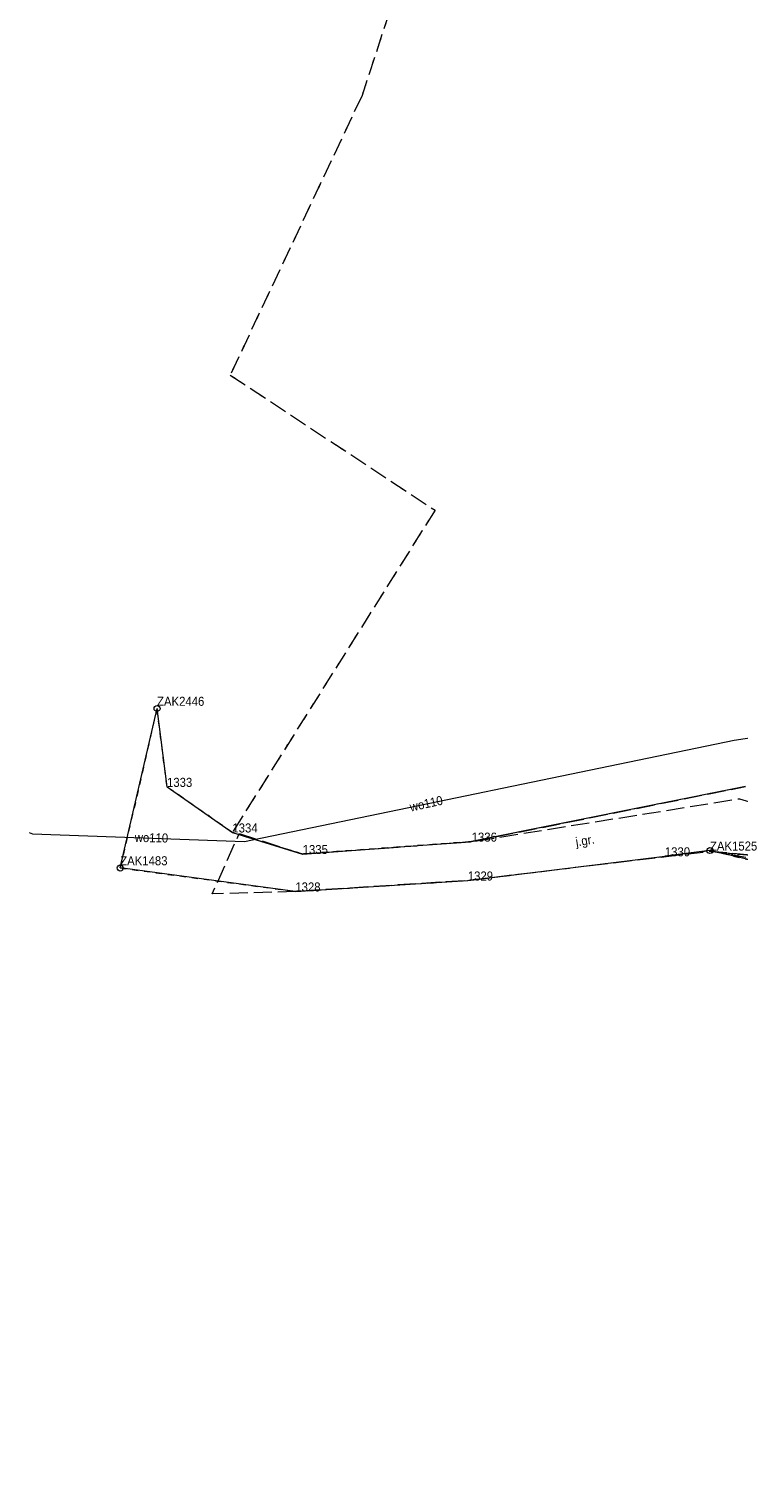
# Model space of a CAD drawing. Header units: metres. Extents: x 6551181 to 6555585, y 5935140 to 5937297.
# Tile 55 of 97: x 6551181 to 6551240, y 5936175 to 5936296. Entities that reach past the tile are written whole.
import ezdxf
from ezdxf.enums import TextEntityAlignment as Align

# ---------------------------------------------------------------- set-up
doc = ezdxf.new("R2010")
doc.units = ezdxf.units.M
for name, pattern in [('1.5_0.5', [2, 1.5, -0.5]), ('218-500', [1, 0.5, -0.5]), ('219-500', [0]), ('mz1.25_0.5', [1.75, 1.25, -0.5])]:
    doc.linetypes.add(name, pattern=pattern)
for name, color, linetype in [('000 Inne (niezydentyfikowane)', 7, 'Continuous'), ('202-Punkt graniczny stabilizowany trwale', 7, 'Continuous'), ('202-Punkt graniczny stabilizowany trwale-Atr103', 7, 'Continuous'), ('203-Punkt załamania granicy działki nie stabilizowany', 7, 'Continuous'), ('203-Punkt załamania granicy działki nie stabilizowany-Atr104', 7, 'Continuous'), ('217-Granica konturu klasyfikcyjnego', 7, 'Continuous'), ('218-Granica użytku', 7, 'Continuous'), ('219-Linia granicy', 7, 'Continuous'), ('jezdnia (powierzchnia)', 7, 'Continuous'), ('jezdnia (powierzchnia)-Atr17', 7, 'Continuous'), ('przewód wodociągowy (linia)', 7, 'Continuous'), ('przewód wodociągowy (linia)-Atr1', 7, 'Continuous'), ('skarpa nieumocniona (powierzchnia)', 7, 'Continuous')]:
    doc.layers.add(name, color=color, linetype=linetype)
doc.styles.get("Standard").update_dxf_attribs({"font": 'arial.ttf'})

# ---------------------------------------------------------------- blocks, each defined once
blk = doc.blocks.new('202')
at = {"color": 0, "linetype": 'Continuous', "lineweight": -2}
blk.add_circle((0, 0), 2.5, dxfattribs=at)
blk = doc.blocks.new('203')
at = {"linetype": 'Continuous', "lineweight": 0}
h = blk.add_hatch(color=0, dxfattribs=at)
edge = h.paths.add_edge_path()
edge.add_arc((0, 0), 0.045, 0, 360)

msp = doc.modelspace()

# ---------------------------------------------------------------- linework, layer by layer
at = {"layer": '000 Inne (niezydentyfikowane)', "color": 7, "linetype": 'Continuous', "lineweight": 25, "flags": 128}
for points in [[(6551238.09, 5936227.57), (6551238.09, 5936227.59)], [(6551238.33, 5936227.53), (6551238.34, 5936227.55)], [(6551238.58, 5936227.48), (6551238.59, 5936227.54)], [(6551238.83, 5936227.44), (6551238.84, 5936227.48)], [(6551239.08, 5936227.4), (6551239.1, 5936227.49)], [(6551239.33, 5936227.35), (6551239.34, 5936227.41)], [(6551239.58, 5936227.31), (6551239.61, 5936227.44)], [(6551240.08, 5936227.22), (6551240.11, 5936227.39)], [(6551239.83, 5936227.27), (6551239.85, 5936227.34)]]:
    msp.add_lwpolyline(points, dxfattribs=at)
at = {"layer": '217-Granica konturu klasyfikcyjnego', "color": 3, "linetype": '1.5_0.5', "lineweight": 18, "flags": 128}
for points in [[(6551222.99, 5936333.47), (6551208.85, 5936290.41)], [(6551208.85, 5936290.41), (6551197.9, 5936267.19)], [(6551197.9, 5936267.19), (6551201.24, 5936264.98)], [(6551201.24, 5936264.98), (6551214.92, 5936255.95)], [(6551214.92, 5936255.95), (6551198.08, 5936229.18)], [(6551217.96, 5936228.42), (6551240.71, 5936233)], [(6551198.08, 5936229.18), (6551203.92, 5936227.39)], [(6551203.92, 5936227.39), (6551217.96, 5936228.42)]]:
    msp.add_lwpolyline(points, dxfattribs=at)
at = {"layer": '218-Granica użytku', "color": 3, "linetype": '218-500', "lineweight": 18, "flags": 128}
for points in [[(6551222.99, 5936333.47), (6551208.85, 5936290.41)], [(6551208.85, 5936290.41), (6551197.9, 5936267.19)], [(6551197.9, 5936267.19), (6551201.24, 5936264.98)], [(6551201.24, 5936264.98), (6551214.92, 5936255.95)], [(6551214.92, 5936255.95), (6551198.08, 5936229.18)], [(6551191.82, 5936239.48), (6551188.76, 5936226.23)], [(6551192.65, 5936232.97), (6551191.82, 5936239.48)], [(6551198.08, 5936229.18), (6551192.65, 5936232.97)], [(6551240.71, 5936233), (6551217.96, 5936228.42)], [(6551203.92, 5936227.39), (6551198.08, 5936229.18)], [(6551217.96, 5936228.42), (6551203.92, 5936227.39)], [(6551234.01, 5936227.2), (6551237.76, 5936227.68)], [(6551237.76, 5936227.68), (6551256.31, 5936223.34)], [(6551188.76, 5936226.23), (6551203.31, 5936224.28)], [(6551217.64, 5936225.19), (6551234.01, 5936227.2)], [(6551203.31, 5936224.28), (6551217.64, 5936225.19)]]:
    msp.add_lwpolyline(points, dxfattribs=at)
at = {"layer": '219-Linia granicy', "color": 7, "linetype": '219-500', "lineweight": 18, "flags": 128}
for points in [[(6551188.76, 5936226.23), (6551191.82, 5936239.48)], [(6551192.65, 5936232.97), (6551191.82, 5936239.48)], [(6551192.65, 5936232.97), (6551198.08, 5936229.18)], [(6551240.71, 5936233), (6551217.96, 5936228.42)], [(6551198.08, 5936229.18), (6551203.92, 5936227.39)], [(6551203.92, 5936227.39), (6551217.96, 5936228.42)], [(6551237.76, 5936227.68), (6551234.01, 5936227.2)], [(6551256.31, 5936223.34), (6551237.76, 5936227.68)], [(6551203.31, 5936224.28), (6551188.76, 5936226.23)], [(6551217.64, 5936225.19), (6551234.01, 5936227.2)], [(6551203.31, 5936224.28), (6551217.64, 5936225.19)]]:
    msp.add_lwpolyline(points, dxfattribs=at)
at = {"layer": 'jezdnia (powierzchnia)', "color": 7, "linetype": '1.5_0.5', "lineweight": 18, "flags": 128}
msp.add_lwpolyline([(6551198.65, 5936229.09), (6551203.92, 5936227.39), (6551217.96, 5936228.42), (6551240.22, 5936231.99), (6551253.93, 5936227.8), (6551261.7, 5936225.21), (6551274.96, 5936219.99), (6551288.97, 5936212.01), (6551307.03, 5936199.88), (6551307.54, 5936198.81), (6551305.83, 5936196.21), (6551293.44, 5936205.9), (6551273.86, 5936217.85), (6551253.06, 5936225.59), (6551246.7, 5936226.75), (6551237.86, 5936227.61), (6551217.64, 5936225.19), (6551203.31, 5936224.28), (6551196.41, 5936224.07)], close=True, dxfattribs=at)
at = {"layer": 'przewód wodociągowy (linia)', "color": 5, "linetype": 'Continuous', "lineweight": 18, "flags": 128}
msp.add_lwpolyline([(6551181.19, 5936229.17), (6551181.47, 5936229.08), (6551199.09, 5936228.44), (6551239.76, 5936236.85), (6551244.53, 5936237.58), (6551246.22, 5936238.78), (6551250.11, 5936243.53), (6551268.67, 5936232.53), (6551275.2, 5936228.48), (6551286.63, 5936223.46), (6551308.58, 5936211.42), (6551308.81, 5936211.36)], dxfattribs=at)
at = {"layer": 'skarpa nieumocniona (powierzchnia)', "color": 7, "linetype": 'mz1.25_0.5', "lineweight": 18, "flags": 128}
msp.add_lwpolyline([(6551247.77, 5936194.98), (6551246.69, 5936197.21), (6551257.04, 5936192.53), (6551279.21, 5936187.91), (6551290.18, 5936184.23), (6551308.51, 5936177.45), (6551308.16, 5936185.7), (6551303.91, 5936194.03), (6551289.52, 5936205.45), (6551273.45, 5936215.28), (6551267.21, 5936218.48), (6551252.86, 5936224.99), (6551237.86, 5936227.61), (6551246.7, 5936226.75), (6551253.06, 5936225.59), (6551273.86, 5936217.85), (6551293.44, 5936205.9), (6551305.83, 5936196.21), (6551311.23, 5936189.23), (6551309.34, 5936175.14), (6551289.36, 5936181.18), (6551278.37, 5936185.93), (6551256.55, 5936191.47)], close=True, dxfattribs=at)
msp.add_lwpolyline([(6551247.77, 5936194.98), (6551246.69, 5936197.21), (6551257.04, 5936192.53), (6551279.21, 5936187.91), (6551290.18, 5936184.23), (6551308.51, 5936177.45), (6551308.16, 5936185.7), (6551303.91, 5936194.03), (6551289.52, 5936205.45), (6551273.45, 5936215.28), (6551267.21, 5936218.48), (6551252.86, 5936224.99), (6551237.86, 5936227.61), (6551246.7, 5936226.75), (6551253.06, 5936225.59), (6551273.86, 5936217.85), (6551293.44, 5936205.9), (6551305.83, 5936196.21), (6551311.23, 5936189.23), (6551309.34, 5936175.14), (6551289.36, 5936181.18), (6551278.37, 5936185.93), (6551256.55, 5936191.47)], close=True, dxfattribs=at)

# ---------------------------------------------------------------- block references
at = {"layer": '202-Punkt graniczny stabilizowany trwale', "color": 7, "linetype": 'Continuous', "lineweight": 18, "xscale": 0.1, "yscale": 0.1}
for p in [(6551191.82, 5936239.48), (6551237.76, 5936227.68), (6551188.76, 5936226.23)]:
    msp.add_blockref('202', p, dxfattribs=at)
at = {"layer": '203-Punkt załamania granicy działki nie stabilizowany', "color": 7, "linetype": 'Continuous', "lineweight": 18}
for p in [(6551192.65, 5936232.97), (6551198.08, 5936229.18), (6551203.92, 5936227.39), (6551217.96, 5936228.42), (6551234.01, 5936227.2), (6551217.64, 5936225.19), (6551203.31, 5936224.28)]:
    msp.add_blockref('203', p, dxfattribs=at)

# ---------------------------------------------------------------- texts
at = {"layer": '202-Punkt graniczny stabilizowany trwale-Atr103', "color": 7, "width": 0.9}
for s, p in [('ZAK2446', (6551191.82, 5936239.48)), ('ZAK1483', (6551188.76, 5936226.23))]:
    msp.add_text(s, height=0.75, dxfattribs=at).set_placement(p, align=Align.BOTTOM_LEFT)
msp.add_text('ZAK1525', height=0.75, dxfattribs=at).set_placement((6551237.76, 5936227.68))
at = {"layer": '203-Punkt załamania granicy działki nie stabilizowany-Atr104', "color": 7, "width": 0.9}
for s, p in [('1333', (6551192.65, 5936232.97)), ('1334', (6551198.08, 5936229.18)), ('1336', (6551217.96, 5936228.42)), ('1335', (6551203.92, 5936227.39)), ('1330', (6551234.01, 5936227.2)), ('1328', (6551203.31, 5936224.28)), ('1329', (6551217.64, 5936225.19))]:
    msp.add_text(s, height=0.75, dxfattribs=at).set_placement(p)
at = {"layer": 'jezdnia (powierzchnia)-Atr17', "color": 7, "width": 0.9}
msp.add_text('j.gr.', height=0.75, rotation=9.111, dxfattribs=at).set_placement((6551226.66, 5936228.02))
at = {"layer": 'przewód wodociągowy (linia)-Atr1', "color": 5, "width": 0.9}
for rotation, p in [(12.489, (6551212.83, 5936231.28)), (358.7, (6551189.97, 5936228.78))]:
    msp.add_text('wo110', height=0.75, rotation=rotation, dxfattribs=at).set_placement(p, align=Align.MIDDLE_LEFT)

doc.saveas('drawing.dxf')
